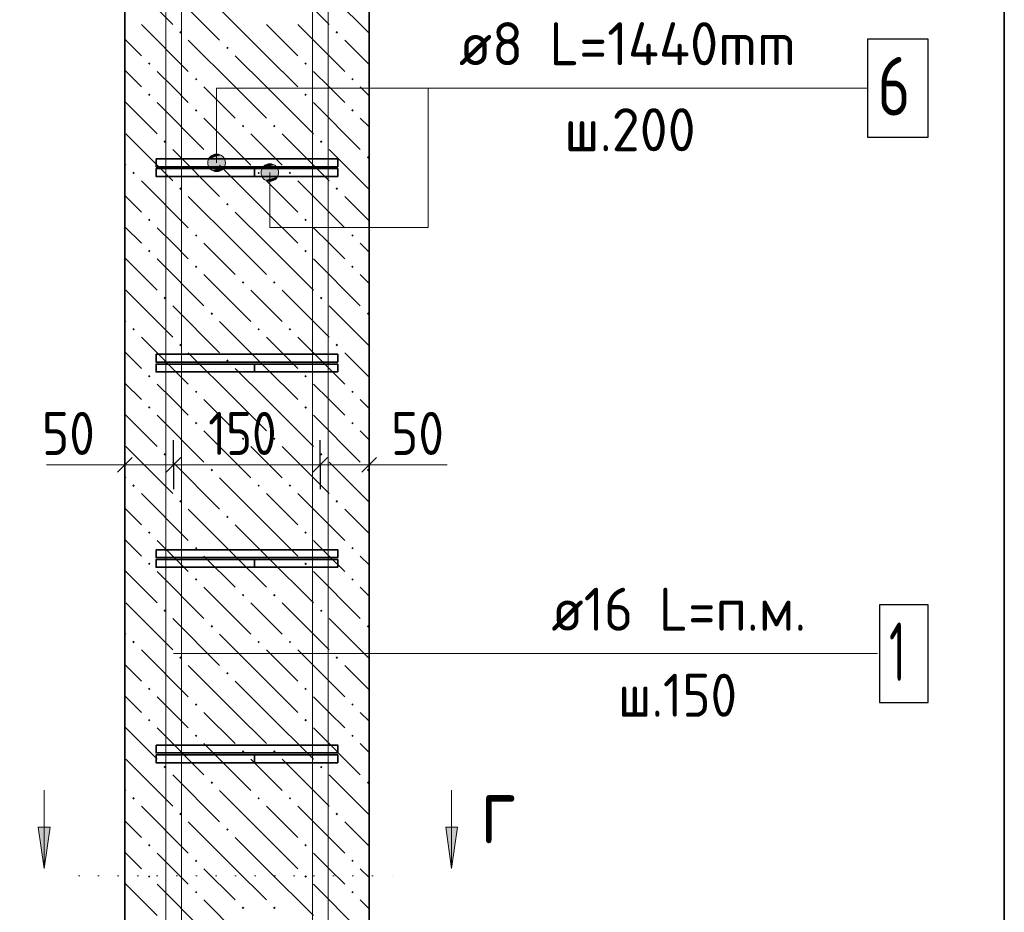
# Model space of a CAD drawing. Header units: millimetres. Extents: x 0 to 42000, y 0 to 29700.
# Tile 11 of 18: x 17947 to 22985, y 15616 to 20183. Entities that reach past the tile are written whole.
import ezdxf

# ---------------------------------------------------------------- set-up
doc = ezdxf.new("R2010")
doc.units = ezdxf.units.MM
doc.linetypes.add('______2', pattern=[270, 200, -70])
doc.linetypes.add('______9', pattern=[100, 0, -100])
for name, color, linetype, lineweight in [('S1 Продольная арматура', 52, 'Continuous', 25), ('Standard', 7, 'Continuous', 25), ('Позиционная метка линия выноска', 7, 'Continuous', 13), ('Размерная выноска', 7, 'Continuous', 13), ('Узлы символ', 7, 'Continuous', 25), ('Хомут', 52, 'Continuous', 25)]:
    doc.layers.add(name, color=color, linetype=linetype, lineweight=lineweight)
doc.layers.add('ЖБ Пилон', color=7, linetype='______2', lineweight=13, true_color=0xa0a0a0)
doc.styles.add('ISOCPEUR', font='txt')

msp = doc.modelspace()

# ---------------------------------------------------------------- hatches: boundary and pattern name
at = {"layer": 'ЖБ Пилон', "linetype": 'Continuous', "lineweight": 18, "transparency": 33554687}
for points in [[(18763.2, 20119.2), (18769.7, 20125.7), (18776.2, 20119.2), (18769.7, 20112.7)], [(19563.2, 20119.2), (19569.7, 20125.7), (19576.2, 20119.2), (19569.7, 20112.7)], [(19003.2, 20039.2), (19009.7, 20045.7), (19016.2, 20039.2), (19009.7, 20032.7)], [(18603.2, 19959.2), (18609.7, 19965.7), (18616.2, 19959.2), (18609.7, 19952.7)], [(19403.2, 19959.2), (19409.7, 19965.7), (19416.2, 19959.2), (19409.7, 19952.7)], [(18843.2, 19879.2), (18849.7, 19885.7), (18856.2, 19879.2), (18849.7, 19872.7)], [(19643.2, 19879.2), (19649.7, 19885.7), (19656.2, 19879.2), (19649.7, 19872.7)], [(18603.2, 19799.2), (18609.7, 19805.7), (18616.2, 19799.2), (18609.7, 19792.7)], [(19403.2, 19799.2), (19409.7, 19805.7), (19416.2, 19799.2), (19409.7, 19792.7)], [(18843.2, 19719.2), (18849.7, 19725.7), (18856.2, 19719.2), (18849.7, 19712.7)], [(19643.2, 19719.2), (19649.7, 19725.7), (19656.2, 19719.2), (19649.7, 19712.7)], [(19083.2, 19639.2), (19089.7, 19645.7), (19096.2, 19639.2), (19089.7, 19632.7)], [(19243.2, 19639.2), (19249.7, 19645.7), (19256.2, 19639.2), (19249.7, 19632.7)], [(18683.2, 19559.2), (18689.7, 19565.7), (18696.2, 19559.2), (18689.7, 19552.7)], [(19483.2, 19559.2), (19489.7, 19565.7), (19496.2, 19559.2), (19489.7, 19552.7)], [(18923.2, 19479.2), (18929.7, 19485.7), (18936.2, 19479.2), (18929.7, 19472.7)], [(19723.2, 19479.2), (19729.7, 19485.7), (19734.5, 19480.9), (19734.5, 19477.6), (19729.7, 19472.7)], [(18523.2, 19399.2), (18529.7, 19405.7), (18536.2, 19399.2), (18529.7, 19392.7)], [(19163.2, 19399.2), (19169.7, 19405.7), (19176.2, 19399.2), (19169.7, 19392.7)], [(19323.2, 19399.2), (19329.7, 19405.7), (19336.2, 19399.2), (19329.7, 19392.7)], [(18763.2, 19319.2), (18769.7, 19325.7), (18776.2, 19319.2), (18769.7, 19312.7)], [(19563.2, 19319.2), (19569.7, 19325.7), (19576.2, 19319.2), (19569.7, 19312.7)], [(19003.2, 19239.2), (19009.7, 19245.7), (19016.2, 19239.2), (19009.7, 19232.7)], [(18603.2, 19159.2), (18609.7, 19165.7), (18616.2, 19159.2), (18609.7, 19152.7)], [(19403.2, 19159.2), (19409.7, 19165.7), (19416.2, 19159.2), (19409.7, 19152.7)], [(18843.2, 19079.2), (18849.7, 19085.7), (18856.2, 19079.2), (18849.7, 19072.7)], [(19643.2, 19079.2), (19649.7, 19085.7), (19656.2, 19079.2), (19649.7, 19072.7)], [(18603.2, 18999.2), (18609.7, 19005.7), (18616.2, 18999.2), (18609.7, 18992.7)], [(19403.2, 18999.2), (19409.7, 19005.7), (19416.2, 18999.2), (19409.7, 18992.7)], [(18843.2, 18919.2), (18849.7, 18925.7), (18856.2, 18919.2), (18849.7, 18912.7)], [(19643.2, 18919.2), (19649.7, 18925.7), (19656.2, 18919.2), (19649.7, 18912.7)], [(19083.2, 18839.2), (19089.7, 18845.7), (19096.2, 18839.2), (19089.7, 18832.7)], [(19243.2, 18839.2), (19249.7, 18845.7), (19256.2, 18839.2), (19249.7, 18832.7)], [(18683.2, 18759.2), (18689.7, 18765.7), (18696.2, 18759.2), (18689.7, 18752.7)], [(19483.2, 18759.2), (19489.7, 18765.7), (19496.2, 18759.2), (19489.7, 18752.7)], [(18923.2, 18679.2), (18929.7, 18685.7), (18936.2, 18679.2), (18929.7, 18672.7)], [(19723.2, 18679.2), (19729.7, 18685.7), (19734.5, 18680.9), (19734.5, 18677.6), (19729.7, 18672.7)], [(18523.2, 18599.2), (18529.7, 18605.7), (18536.2, 18599.2), (18529.7, 18592.7)], [(19163.2, 18599.2), (19169.7, 18605.7), (19176.2, 18599.2), (19169.7, 18592.7)], [(19323.2, 18599.2), (19329.7, 18605.7), (19336.2, 18599.2), (19329.7, 18592.7)], [(18763.2, 18519.2), (18769.7, 18525.7), (18776.2, 18519.2), (18769.7, 18512.7)], [(19563.2, 18519.2), (19569.7, 18525.7), (19576.2, 18519.2), (19569.7, 18512.7)], [(19003.2, 18439.2), (19009.7, 18445.7), (19016.2, 18439.2), (19009.7, 18432.7)], [(18603.2, 18359.2), (18609.7, 18365.7), (18616.2, 18359.2), (18609.7, 18352.7)], [(19403.2, 18359.2), (19409.7, 18365.7), (19416.2, 18359.2), (19409.7, 18352.7)], [(18843.2, 18279.2), (18849.7, 18285.7), (18856.2, 18279.2), (18849.7, 18272.7)], [(19643.2, 18279.2), (19649.7, 18285.7), (19656.2, 18279.2), (19649.7, 18272.7)], [(18603.2, 18199.2), (18609.7, 18205.7), (18616.2, 18199.2), (18609.7, 18192.7)], [(19403.2, 18199.2), (19409.7, 18205.7), (19416.2, 18199.2), (19409.7, 18192.7)], [(18843.2, 18119.2), (18849.7, 18125.7), (18856.2, 18119.2), (18849.7, 18112.7)], [(19643.2, 18119.2), (19649.7, 18125.7), (19656.2, 18119.2), (19649.7, 18112.7)], [(19083.2, 18039.2), (19089.7, 18045.7), (19096.2, 18039.2), (19089.7, 18032.7)], [(19243.2, 18039.2), (19249.7, 18045.7), (19256.2, 18039.2), (19249.7, 18032.7)], [(18683.2, 17959.2), (18689.7, 17965.7), (18696.2, 17959.2), (18689.7, 17952.7)], [(19483.2, 17959.2), (19489.7, 17965.7), (19496.2, 17959.2), (19489.7, 17952.7)], [(18923.2, 17879.2), (18929.7, 17885.7), (18936.2, 17879.2), (18929.7, 17872.7)], [(19723.2, 17879.2), (19729.7, 17885.7), (19734.5, 17880.9), (19734.5, 17877.6), (19729.7, 17872.7)], [(18523.2, 17799.2), (18529.7, 17805.7), (18536.2, 17799.2), (18529.7, 17792.7)], [(19163.2, 17799.2), (19169.7, 17805.7), (19176.2, 17799.2), (19169.7, 17792.7)], [(19323.2, 17799.2), (19329.7, 17805.7), (19336.2, 17799.2), (19329.7, 17792.7)], [(18763.2, 17719.2), (18769.7, 17725.7), (18776.2, 17719.2), (18769.7, 17712.7)], [(19563.2, 17719.2), (19569.7, 17725.7), (19576.2, 17719.2), (19569.7, 17712.7)], [(19003.2, 17639.2), (19009.7, 17645.7), (19016.2, 17639.2), (19009.7, 17632.7)], [(18603.2, 17559.2), (18609.7, 17565.7), (18616.2, 17559.2), (18609.7, 17552.7)], [(19403.2, 17559.2), (19409.7, 17565.7), (19416.2, 17559.2), (19409.7, 17552.7)], [(18843.2, 17479.2), (18849.7, 17485.7), (18856.2, 17479.2), (18849.7, 17472.7)], [(19643.2, 17479.2), (19649.7, 17485.7), (19656.2, 17479.2), (19649.7, 17472.7)], [(18603.2, 17399.2), (18609.7, 17405.7), (18616.2, 17399.2), (18609.7, 17392.7)], [(19403.2, 17399.2), (19409.7, 17405.7), (19416.2, 17399.2), (19409.7, 17392.7)], [(18843.2, 17319.2), (18849.7, 17325.7), (18856.2, 17319.2), (18849.7, 17312.7)], [(19643.2, 17319.2), (19649.7, 17325.7), (19656.2, 17319.2), (19649.7, 17312.7)], [(19083.2, 17239.2), (19089.7, 17245.7), (19096.2, 17239.2), (19089.7, 17232.7)], [(19243.2, 17239.2), (19249.7, 17245.7), (19256.2, 17239.2), (19249.7, 17232.7)], [(18683.2, 17159.2), (18689.7, 17165.7), (18696.2, 17159.2), (18689.7, 17152.7)], [(19483.2, 17159.2), (19489.7, 17165.7), (19496.2, 17159.2), (19489.7, 17152.7)], [(18923.2, 17079.2), (18929.7, 17085.7), (18936.2, 17079.2), (18929.7, 17072.7)], [(19723.2, 17079.2), (19729.7, 17085.7), (19734.5, 17080.9), (19734.5, 17077.6), (19729.7, 17072.7)], [(18523.2, 16999.2), (18529.7, 17005.7), (18536.2, 16999.2), (18529.7, 16992.7)], [(19163.2, 16999.2), (19169.7, 17005.7), (19176.2, 16999.2), (19169.7, 16992.7)], [(19323.2, 16999.2), (19329.7, 17005.7), (19336.2, 16999.2), (19329.7, 16992.7)], [(18763.2, 16919.2), (18769.7, 16925.7), (18776.2, 16919.2), (18769.7, 16912.7)], [(19563.2, 16919.2), (19569.7, 16925.7), (19576.2, 16919.2), (19569.7, 16912.7)], [(19003.2, 16839.2), (19009.7, 16845.7), (19016.2, 16839.2), (19009.7, 16832.7)], [(18603.2, 16759.2), (18609.7, 16765.7), (18616.2, 16759.2), (18609.7, 16752.7)], [(19403.2, 16759.2), (19409.7, 16765.7), (19416.2, 16759.2), (19409.7, 16752.7)], [(18843.2, 16679.2), (18849.7, 16685.7), (18856.2, 16679.2), (18849.7, 16672.7)], [(19643.2, 16679.2), (19649.7, 16685.7), (19656.2, 16679.2), (19649.7, 16672.7)], [(18603.2, 16599.2), (18609.7, 16605.7), (18616.2, 16599.2), (18609.7, 16592.7)], [(19403.2, 16599.2), (19409.7, 16605.7), (19416.2, 16599.2), (19409.7, 16592.7)], [(18843.2, 16519.2), (18849.7, 16525.7), (18856.2, 16519.2), (18849.7, 16512.7)], [(19643.2, 16519.2), (19649.7, 16525.7), (19656.2, 16519.2), (19649.7, 16512.7)], [(19083.2, 16439.2), (19089.7, 16445.7), (19096.2, 16439.2), (19089.7, 16432.7)], [(19243.2, 16439.2), (19249.7, 16445.7), (19256.2, 16439.2), (19249.7, 16432.7)], [(18683.2, 16359.2), (18689.7, 16365.7), (18696.2, 16359.2), (18689.7, 16352.7)], [(19483.2, 16359.2), (19489.7, 16365.7), (19496.2, 16359.2), (19489.7, 16352.7)], [(18923.2, 16279.2), (18929.7, 16285.7), (18936.2, 16279.2), (18929.7, 16272.7)], [(19723.2, 16279.2), (19729.7, 16285.7), (19734.5, 16280.9), (19734.5, 16277.6), (19729.7, 16272.7)], [(18523.2, 16199.2), (18529.7, 16205.7), (18536.2, 16199.2), (18529.7, 16192.7)], [(19163.2, 16199.2), (19169.7, 16205.7), (19176.2, 16199.2), (19169.7, 16192.7)], [(19323.2, 16199.2), (19329.7, 16205.7), (19336.2, 16199.2), (19329.7, 16192.7)], [(18763.2, 16119.2), (18769.7, 16125.7), (18776.2, 16119.2), (18769.7, 16112.7)], [(19563.2, 16119.2), (19569.7, 16125.7), (19576.2, 16119.2), (19569.7, 16112.7)], [(19003.2, 16039.2), (19009.7, 16045.7), (19016.2, 16039.2), (19009.7, 16032.7)], [(18603.2, 15959.2), (18609.7, 15965.7), (18616.2, 15959.2), (18609.7, 15952.7)], [(19403.2, 15959.2), (19409.7, 15965.7), (19416.2, 15959.2), (19409.7, 15952.7)], [(18843.2, 15879.2), (18849.7, 15885.7), (18856.2, 15879.2), (18849.7, 15872.7)], [(19643.2, 15879.2), (19649.7, 15885.7), (19656.2, 15879.2), (19649.7, 15872.7)], [(18603.2, 15799.2), (18609.7, 15805.7), (18616.2, 15799.2), (18609.7, 15792.7)], [(19403.2, 15799.2), (19409.7, 15805.7), (19416.2, 15799.2), (19409.7, 15792.7)], [(18843.2, 15719.2), (18849.7, 15725.7), (18856.2, 15719.2), (18849.7, 15712.7)], [(19643.2, 15719.2), (19649.7, 15725.7), (19656.2, 15719.2), (19649.7, 15712.7)], [(19083.2, 15639.2), (19089.7, 15645.7), (19096.2, 15639.2), (19089.7, 15632.7)], [(19243.2, 15639.2), (19249.7, 15645.7), (19256.2, 15639.2), (19249.7, 15632.7)]]:
    msp.add_hatch(color=7, dxfattribs=at).paths.add_polyline_path(points, flags=16)
at = {"layer": 'Позиционная метка линия выноска', "linetype": 'Continuous', "lineweight": 13, "transparency": 33554687}
for points in [[(18932, 19490), (18977, 19490), (18954.5, 19496.3)], [(18993.2, 19473.8), (18915.8, 19473.8), (18909.5, 19451.3)], [(18993.2, 19473.8), (18909.5, 19451.3), (18999.5, 19451.3)], [(18999.5, 19451.3), (18909.5, 19451.3), (18915.8, 19428.8)], [(18977, 19490), (18932, 19490), (18915.8, 19473.8)], [(18977, 19490), (18915.8, 19473.8), (18993.2, 19473.8)], [(18999.5, 19451.3), (18915.8, 19428.8), (18993.2, 19428.8)], [(19204.2, 19440), (19249.2, 19440), (19226.7, 19446.3)], [(18993.2, 19428.8), (18915.8, 19428.8), (18932, 19412.6)], [(18993.2, 19428.8), (18932, 19412.6), (18977, 19412.6)], [(18977, 19412.6), (18932, 19412.6), (18954.5, 19406.3)], [(19181.7, 19401.3), (19271.7, 19401.3), (19265.4, 19423.8)], [(19181.7, 19401.3), (19265.4, 19423.8), (19188, 19423.8)], [(19188, 19378.8), (19271.7, 19401.3), (19181.7, 19401.3)], [(19188, 19423.8), (19265.4, 19423.8), (19249.2, 19440)], [(19188, 19423.8), (19249.2, 19440), (19204.2, 19440)], [(19188, 19378.8), (19265.4, 19378.8), (19271.7, 19401.3)], [(19204.2, 19362.6), (19265.4, 19378.8), (19188, 19378.8)], [(19204.2, 19362.6), (19249.2, 19362.6), (19265.4, 19378.8)], [(19249.2, 19362.6), (19204.2, 19362.6), (19226.7, 19356.3)]]:
    msp.add_hatch(color=7, dxfattribs=at).paths.add_polyline_path(points)
at = {"layer": 'Узлы символ', "linetype": 'Continuous', "lineweight": 13, "transparency": 33554687}
for points in [[(18102.3, 16051), (18072.3, 15841), (18042.3, 16051)], [(20186.6, 16051), (20156.6, 15841), (20126.6, 16051)]]:
    msp.add_hatch(color=7, dxfattribs=at).paths.add_polyline_path(points, flags=16)

# ---------------------------------------------------------------- linework, layer by layer
at = {"layer": 'S1 Продольная арматура', "color": 7, "linetype": 'Continuous', "lineweight": 18, "transparency": 33554687}
for points in [[(19444.5, 6051.3), (19444.5, 24376.3), (19439.3, 24413.9), (19426.8, 24452), (19407.2, 24486.8), (19383.5, 24515.2), (19355.1, 24538.9), (19320.2, 24558.5), (19282.2, 24571), (19244.6, 24576.3), (15944.5, 24576.3), (15944.5, 24656.3), (19250.1, 24656.3), (19300.3, 24649.3), (19352.6, 24632), (19400.7, 24605.1), (19440.3, 24572), (19473.4, 24532.4), (19500.3, 24484.3), (19517.6, 24432.1), (19524.5, 24381.8), (19524.5, 6051.3), (19444.5, 6051.3)], [(19444.5, 6051.3), (19444.5, 24376.3), (19439.3, 24413.9), (19426.8, 24452), (19407.2, 24486.8), (19383.5, 24515.2), (19355.1, 24538.9), (19320.2, 24558.5), (19282.2, 24571), (19244.6, 24576.3), (15944.5, 24576.3), (15944.5, 24656.3), (19250.1, 24656.3), (19300.3, 24649.3), (19352.6, 24632), (19400.7, 24605.1), (19440.3, 24572), (19473.4, 24532.4), (19500.3, 24484.3), (19517.6, 24432.1), (19524.5, 24381.8), (19524.5, 6051.3), (19444.5, 6051.3)], [(19444.5, 6051.3), (19444.5, 24376.3), (19439.3, 24413.9), (19426.8, 24452), (19407.2, 24486.8), (19383.5, 24515.2), (19355.1, 24538.9), (19320.2, 24558.5), (19282.2, 24571), (19244.6, 24576.3), (15944.5, 24576.3), (15944.5, 24656.3), (19250.1, 24656.3), (19300.3, 24649.3), (19352.6, 24632), (19400.7, 24605.1), (19440.3, 24572), (19473.4, 24532.4), (19500.3, 24484.3), (19517.6, 24432.1), (19524.5, 24381.8), (19524.5, 6051.3), (19444.5, 6051.3)], [(19444.5, 6051.3), (19444.5, 24376.3), (19439.3, 24413.9), (19426.8, 24452), (19407.2, 24486.8), (19383.5, 24515.2), (19355.1, 24538.9), (19320.2, 24558.5), (19282.2, 24571), (19244.6, 24576.3), (15944.5, 24576.3), (15944.5, 24656.3), (19250.1, 24656.3), (19300.3, 24649.3), (19352.6, 24632), (19400.7, 24605.1), (19440.3, 24572), (19473.4, 24532.4), (19500.3, 24484.3), (19517.6, 24432.1), (19524.5, 24381.8), (19524.5, 6051.3), (19444.5, 6051.3)], [(18694.5, 6051.3), (18694.5, 24381.8), (18701.5, 24432.1), (18718.8, 24484.3), (18745.7, 24532.4), (18778.8, 24572), (18818.4, 24605.1), (18866.5, 24632), (18918.8, 24649.3), (18969, 24656.3), (22274.5, 24656.3), (22274.5, 24576.3), (18974.5, 24576.3), (18936.9, 24571), (18898.9, 24558.5), (18864, 24538.9), (18835.6, 24515.2), (18811.9, 24486.8), (18792.3, 24452), (18779.8, 24413.9), (18774.5, 24376.3), (18774.5, 6051.3), (18694.5, 6051.3)], [(18694.5, 6051.3), (18694.5, 24381.8), (18701.5, 24432.1), (18718.8, 24484.3), (18745.7, 24532.4), (18778.8, 24572), (18818.4, 24605.1), (18866.5, 24632), (18918.8, 24649.3), (18969, 24656.3), (22274.5, 24656.3), (22274.5, 24576.3), (18974.5, 24576.3), (18936.9, 24571), (18898.9, 24558.5), (18864, 24538.9), (18835.6, 24515.2), (18811.9, 24486.8), (18792.3, 24452), (18779.8, 24413.9), (18774.5, 24376.3), (18774.5, 6051.3), (18694.5, 6051.3)], [(18694.5, 6051.3), (18694.5, 24381.8), (18701.5, 24432.1), (18718.8, 24484.3), (18745.7, 24532.4), (18778.8, 24572), (18818.4, 24605.1), (18866.5, 24632), (18918.8, 24649.3), (18969, 24656.3), (22274.5, 24656.3), (22274.5, 24576.3), (18974.5, 24576.3), (18936.9, 24571), (18898.9, 24558.5), (18864, 24538.9), (18835.6, 24515.2), (18811.9, 24486.8), (18792.3, 24452), (18779.8, 24413.9), (18774.5, 24376.3), (18774.5, 6051.3), (18694.5, 6051.3)], [(18694.5, 6051.3), (18694.5, 24381.8), (18701.5, 24432.1), (18718.8, 24484.3), (18745.7, 24532.4), (18778.8, 24572), (18818.4, 24605.1), (18866.5, 24632), (18918.8, 24649.3), (18969, 24656.3), (22274.5, 24656.3), (22274.5, 24576.3), (18974.5, 24576.3), (18936.9, 24571), (18898.9, 24558.5), (18864, 24538.9), (18835.6, 24515.2), (18811.9, 24486.8), (18792.3, 24452), (18779.8, 24413.9), (18774.5, 24376.3), (18774.5, 6051.3), (18694.5, 6051.3)]]:
    msp.add_lwpolyline(points, dxfattribs=at)
at = {"layer": 'S1 Продольная арматура', "color": 7, "linetype": 'Continuous', "lineweight": 25, "transparency": 33554687}
msp.add_lwpolyline([(22345.4, 16689.5), (22595.4, 16689.5), (22595.4, 17189.5), (22345.4, 17189.5), (22345.4, 16689.5)], dxfattribs=at)
at = {"layer": 'Standard', "color": 7, "linetype": 'Continuous', "lineweight": -3, "transparency": 33554687}
for p, q in [((18484.5, 17906.3), (18484.5, 18031.3)), ((18734.5, 17906.3), (18734.5, 18031.3)), ((19484.5, 17906.3), (19484.5, 18031.3)), ((19734.5, 17906.3), (19734.5, 18031.3)), ((18484.5, 17906.3), (18484.5, 17781.3)), ((18484.5, 17906.3), (18484.5, 17906.3)), ((18734.5, 17906.3), (18734.5, 17781.3)), ((18734.5, 17906.3), (18734.5, 17906.3)), ((19484.5, 17906.3), (19484.5, 17781.3)), ((19484.5, 17906.3), (19484.5, 17905.8)), ((19734.5, 17906.3), (19734.5, 17781.3)), ((19734.5, 17906.3), (19734.5, 17906.3))]:
    msp.add_line(p, q, dxfattribs=at)
at = {"layer": 'Standard', "color": 7, "linetype": 'Continuous', "lineweight": 25, "transparency": 33554687}
for p, q in [((18447, 17868.8), (18522, 17943.8)), ((18697, 17868.8), (18772, 17943.8)), ((19447, 17868.8), (19522, 17943.8)), ((19697, 17868.8), (19772, 17943.8))]:
    msp.add_line(p, q, dxfattribs=at)
at = {"layer": 'Standard', "color": 7, "linetype": 'Continuous', "lineweight": 13, "transparency": 33554687}
for p, q in [((18484.5, 17906.3), (18409.5, 17906.3)), ((18484.5, 17906.3), (18734.5, 17906.3)), ((18734.5, 17906.3), (19484.5, 17906.3)), ((19484.5, 17906.3), (19734.5, 17906.3)), ((19734.5, 17906.3), (19809.5, 17906.3))]:
    msp.add_line(p, q, dxfattribs=at)
at = {"layer": 'Standard', "color": 254, "linetype": 'Continuous', "lineweight": 35, "true_color": 0xc4c4ff, "transparency": 33554687}
msp.add_lwpolyline([(15234.5, 2051.3), (22984.5, 2051.3), (22984.5, 29200)], dxfattribs=at)
at = {"layer": 'ЖБ Пилон', "color": 7, "linetype": 'Continuous', "lineweight": 35, "transparency": 33554687}
for p, q in [((18484.5, 23951.3), (18484.5, 6051.3)), ((19734.5, 6051.3), (19734.5, 23951.3))]:
    msp.add_line(p, q, dxfattribs=at)
at = {"layer": 'ЖБ Пилон', "color": 9, "linetype": 'Continuous', "lineweight": 18, "true_color": 0xc7c7c7, "transparency": 33554687}
for p, q in [((18489.7, 20399.2), (18729.7, 20159.2)), ((19289.7, 20399.2), (19529.7, 20159.2)), ((18729.7, 20319.2), (18969.7, 20079.2)), ((19529.7, 20319.2), (19734.5, 20114.4)), ((19209.7, 19999.2), (18969.7, 20239.2)), ((18569.7, 20159.2), (18809.7, 19919.2)), ((19209.7, 20159.2), (19369.7, 19999.2)), ((19369.7, 20159.2), (19609.7, 19919.2)), ((18484.5, 20084.4), (18569.7, 19999.2)), ((19049.7, 19839.2), (18809.7, 20079.2)), ((19734.5, 19954.4), (19609.7, 20079.2)), ((19049.7, 19999.2), (19209.7, 19839.2)), ((19209.7, 19999.2), (19369.7, 19839.2)), ((18484.5, 19924.4), (18569.7, 19839.2)), ((18729.7, 19839.2), (18649.7, 19919.2)), ((19529.7, 19839.2), (19449.7, 19919.2)), ((18809.7, 19759.2), (18729.7, 19839.2)), ((18889.7, 19839.2), (19049.7, 19679.2)), ((19049.7, 19839.2), (19209.7, 19679.2)), ((19209.7, 19839.2), (19449.7, 19599.2)), ((19609.7, 19759.2), (19529.7, 19839.2)), ((19689.7, 19839.2), (19734.5, 19794.4)), ((18484.5, 19764.4), (18649.7, 19599.2)), ((18649.7, 19759.2), (18889.7, 19519.2)), ((19449.7, 19759.2), (19689.7, 19519.2)), ((18889.7, 19679.2), (19129.7, 19439.2)), ((19689.7, 19679.2), (19734.5, 19634.4)), ((18489.7, 19599.2), (18729.7, 19359.2)), ((19209.7, 19519.2), (19129.7, 19599.2)), ((19289.7, 19599.2), (19529.7, 19359.2)), ((18729.7, 19519.2), (18969.7, 19279.2)), ((19289.7, 19439.2), (19209.7, 19519.2)), ((19529.7, 19519.2), (19734.5, 19314.4)), ((18489.7, 19439.2), (18484.5, 19444.4)), ((19209.7, 19199.2), (18969.7, 19439.2)), ((18569.7, 19359.2), (18809.7, 19119.2)), ((19209.7, 19359.2), (19369.7, 19199.2)), ((19369.7, 19359.2), (19609.7, 19119.2)), ((18484.5, 19284.4), (18569.7, 19199.2)), ((19049.7, 19039.2), (18809.7, 19279.2)), ((19734.5, 19154.4), (19609.7, 19279.2)), ((19049.7, 19199.2), (19209.7, 19039.2)), ((19209.7, 19199.2), (19369.7, 19039.2)), ((18484.5, 19124.4), (18569.7, 19039.2)), ((18729.7, 19039.2), (18649.7, 19119.2)), ((19529.7, 19039.2), (19449.7, 19119.2)), ((18809.7, 18959.2), (18729.7, 19039.2)), ((18889.7, 19039.2), (19049.7, 18879.2)), ((19049.7, 19039.2), (19209.7, 18879.2)), ((19209.7, 19039.2), (19449.7, 18799.2)), ((19609.7, 18959.2), (19529.7, 19039.2)), ((19689.7, 19039.2), (19734.5, 18994.4)), ((18484.5, 18964.4), (18649.7, 18799.2)), ((18649.7, 18959.2), (18889.7, 18719.2)), ((19449.7, 18959.2), (19689.7, 18719.2)), ((18889.7, 18879.2), (19129.7, 18639.2)), ((19689.7, 18879.2), (19734.5, 18834.4)), ((18489.7, 18799.2), (18729.7, 18559.2)), ((19209.7, 18719.2), (19129.7, 18799.2)), ((19289.7, 18799.2), (19529.7, 18559.2)), ((18729.7, 18719.2), (18969.7, 18479.2)), ((19289.7, 18639.2), (19209.7, 18719.2)), ((19529.7, 18719.2), (19734.5, 18514.4)), ((18489.7, 18639.2), (18484.5, 18644.4)), ((19209.7, 18399.2), (18969.7, 18639.2)), ((18569.7, 18559.2), (18809.7, 18319.2)), ((19209.7, 18559.2), (19369.7, 18399.2)), ((19369.7, 18559.2), (19609.7, 18319.2)), ((18484.5, 18484.4), (18569.7, 18399.2)), ((19049.7, 18239.2), (18809.7, 18479.2)), ((19734.5, 18354.4), (19609.7, 18479.2)), ((19049.7, 18399.2), (19209.7, 18239.2)), ((19209.7, 18399.2), (19369.7, 18239.2)), ((18484.5, 18324.4), (18569.7, 18239.2)), ((18729.7, 18239.2), (18649.7, 18319.2)), ((19529.7, 18239.2), (19449.7, 18319.2)), ((18809.7, 18159.2), (18729.7, 18239.2)), ((18889.7, 18239.2), (19049.7, 18079.2)), ((19049.7, 18239.2), (19209.7, 18079.2)), ((19209.7, 18239.2), (19449.7, 17999.2)), ((19609.7, 18159.2), (19529.7, 18239.2)), ((19689.7, 18239.2), (19734.5, 18194.4)), ((18484.5, 18164.4), (18649.7, 17999.2)), ((18649.7, 18159.2), (18889.7, 17919.2)), ((19449.7, 18159.2), (19689.7, 17919.2)), ((18889.7, 18079.2), (19129.7, 17839.2)), ((19689.7, 18079.2), (19734.5, 18034.4)), ((18489.7, 17999.2), (18729.7, 17759.2)), ((19209.7, 17919.2), (19129.7, 17999.2)), ((19289.7, 17999.2), (19529.7, 17759.2)), ((18729.7, 17919.2), (18969.7, 17679.2)), ((19289.7, 17839.2), (19209.7, 17919.2)), ((19529.7, 17919.2), (19734.5, 17714.4)), ((18489.7, 17839.2), (18484.5, 17844.4)), ((19209.7, 17599.2), (18969.7, 17839.2)), ((18569.7, 17759.2), (18809.7, 17519.2)), ((19209.7, 17759.2), (19369.7, 17599.2)), ((19369.7, 17759.2), (19609.7, 17519.2)), ((18484.5, 17684.4), (18569.7, 17599.2)), ((19049.7, 17439.2), (18809.7, 17679.2)), ((19734.5, 17554.4), (19609.7, 17679.2)), ((19049.7, 17599.2), (19209.7, 17439.2)), ((19209.7, 17599.2), (19369.7, 17439.2)), ((18484.5, 17524.4), (18569.7, 17439.2)), ((18729.7, 17439.2), (18649.7, 17519.2)), ((19529.7, 17439.2), (19449.7, 17519.2)), ((18809.7, 17359.2), (18729.7, 17439.2)), ((18889.7, 17439.2), (19049.7, 17279.2)), ((19049.7, 17439.2), (19209.7, 17279.2)), ((19209.7, 17439.2), (19449.7, 17199.2)), ((19609.7, 17359.2), (19529.7, 17439.2)), ((19689.7, 17439.2), (19734.5, 17394.4)), ((18484.5, 17364.4), (18649.7, 17199.2)), ((18649.7, 17359.2), (18889.7, 17119.2)), ((19449.7, 17359.2), (19689.7, 17119.2)), ((18889.7, 17279.2), (19129.7, 17039.2)), ((19689.7, 17279.2), (19734.5, 17234.4)), ((18489.7, 17199.2), (18729.7, 16959.2)), ((19209.7, 17119.2), (19129.7, 17199.2)), ((19289.7, 17199.2), (19529.7, 16959.2)), ((18729.7, 17119.2), (18969.7, 16879.2)), ((19289.7, 17039.2), (19209.7, 17119.2)), ((19529.7, 17119.2), (19734.5, 16914.4)), ((18489.7, 17039.2), (18484.5, 17044.4)), ((19209.7, 16799.2), (18969.7, 17039.2)), ((18569.7, 16959.2), (18809.7, 16719.2)), ((19209.7, 16959.2), (19369.7, 16799.2)), ((19369.7, 16959.2), (19609.7, 16719.2)), ((18484.5, 16884.4), (18569.7, 16799.2)), ((19049.7, 16639.2), (18809.7, 16879.2)), ((19734.5, 16754.4), (19609.7, 16879.2)), ((19049.7, 16799.2), (19209.7, 16639.2)), ((19209.7, 16799.2), (19369.7, 16639.2)), ((18484.5, 16724.4), (18569.7, 16639.2)), ((18729.7, 16639.2), (18649.7, 16719.2)), ((19529.7, 16639.2), (19449.7, 16719.2)), ((18809.7, 16559.2), (18729.7, 16639.2)), ((18889.7, 16639.2), (19049.7, 16479.2)), ((19049.7, 16639.2), (19209.7, 16479.2)), ((19209.7, 16639.2), (19449.7, 16399.2)), ((19609.7, 16559.2), (19529.7, 16639.2)), ((19689.7, 16639.2), (19734.5, 16594.4)), ((18484.5, 16564.4), (18649.7, 16399.2)), ((18649.7, 16559.2), (18889.7, 16319.2)), ((19449.7, 16559.2), (19689.7, 16319.2)), ((18889.7, 16479.2), (19129.7, 16239.2)), ((19689.7, 16479.2), (19734.5, 16434.4)), ((18489.7, 16399.2), (18729.7, 16159.2)), ((19209.7, 16319.2), (19129.7, 16399.2)), ((19289.7, 16399.2), (19529.7, 16159.2)), ((18729.7, 16319.2), (18969.7, 16079.2)), ((19289.7, 16239.2), (19209.7, 16319.2)), ((19529.7, 16319.2), (19734.5, 16114.4)), ((18489.7, 16239.2), (18484.5, 16244.4)), ((19209.7, 15999.2), (18969.7, 16239.2)), ((18569.7, 16159.2), (18809.7, 15919.2)), ((19209.7, 16159.2), (19369.7, 15999.2)), ((19369.7, 16159.2), (19609.7, 15919.2)), ((18484.5, 16084.4), (18569.7, 15999.2)), ((19049.7, 15839.2), (18809.7, 16079.2)), ((19734.5, 15954.4), (19609.7, 16079.2)), ((19049.7, 15999.2), (19209.7, 15839.2)), ((19209.7, 15999.2), (19369.7, 15839.2)), ((18484.5, 15924.4), (18569.7, 15839.2)), ((18729.7, 15839.2), (18649.7, 15919.2)), ((19529.7, 15839.2), (19449.7, 15919.2)), ((18809.7, 15759.2), (18729.7, 15839.2)), ((18889.7, 15839.2), (19049.7, 15679.2)), ((19049.7, 15839.2), (19209.7, 15679.2)), ((19209.7, 15839.2), (19449.7, 15599.2)), ((19609.7, 15759.2), (19529.7, 15839.2)), ((19689.7, 15839.2), (19734.5, 15794.4)), ((18484.5, 15764.4), (18649.7, 15599.2)), ((18649.7, 15759.2), (18889.7, 15519.2)), ((19449.7, 15759.2), (19689.7, 15519.2)), ((18889.7, 15679.2), (19129.7, 15439.2)), ((19689.7, 15679.2), (19734.5, 15634.4))]:
    msp.add_line(p, q, dxfattribs=at)
at = {"layer": 'Позиционная метка линия выноска', "color": 7, "linetype": 'Continuous', "lineweight": 13, "transparency": 33554687}
for p, q in [((18954.5, 19496.3), (18954.5, 19496.3)), ((18909.5, 19451.3), (18909.5, 19451.3)), ((18999.5, 19451.3), (18999.5, 19451.3)), ((19226.7, 19446.3), (19226.7, 19446.3)), ((18954.5, 19406.3), (18954.5, 19406.3)), ((19181.7, 19401.3), (19181.7, 19401.3)), ((19271.7, 19401.3), (19271.7, 19401.3)), ((19226.7, 19356.3), (19226.7, 19356.3)), ((18734.5, 16939.5), (22335.3, 16939.5))]:
    msp.add_line(p, q, dxfattribs=at)
for points in [[(22285.4, 19833), (18954.5, 19833), (18954.5, 19451.3)], [(20037.5, 19833), (20037.5, 19119.5), (19226.7, 19119.5), (19226.7, 19401.3)]]:
    msp.add_lwpolyline(points, dxfattribs=at)
for centre in [(18954.5, 19451.3), (19226.7, 19401.3)]:
    msp.add_circle(centre, 45, dxfattribs=at)
at = {"layer": 'Размерная выноска', "color": 7, "linetype": 'Continuous', "lineweight": 13, "transparency": 33554687}
for p, q in [((18484.5, 17906.3), (18084.5, 17906.3)), ((20134.5, 17906.3), (19734.5, 17906.3))]:
    msp.add_line(p, q, dxfattribs=at)
at = {"layer": 'Узлы символ', "color": 7, "linetype": 'Continuous', "lineweight": 13, "transparency": 33554687}
for p, q in [((18072.3, 15841), (18072.3, 16241)), ((20156.6, 15841), (20156.6, 16241)), ((18072.3, 15841), (18042.3, 16051)), ((18042.3, 16051), (18102.3, 16051)), ((18072.3, 16051), (18072.3, 16066)), ((18102.3, 16051), (18072.3, 15841)), ((20156.6, 15841), (20126.6, 16051)), ((20126.6, 16051), (20186.6, 16051)), ((20156.6, 16051), (20156.6, 16066)), ((20186.6, 16051), (20156.6, 15841)), ((18072.3, 15841), (18072.3, 15841)), ((18072.3, 15841), (18072.3, 15841)), ((18072.3, 15841), (18072.3, 15841)), ((20156.6, 15841), (20156.6, 15841)), ((20156.6, 15841), (20156.6, 15841)), ((20156.6, 15841), (20156.6, 15841))]:
    msp.add_line(p, q, dxfattribs=at)
at = {"layer": 'Узлы символ', "color": 7, "linetype": '______9', "lineweight": 13, "transparency": 33554687}
msp.add_line((18250.8, 15802.4), (19950.8, 15802.4), dxfattribs=at)
at = {"layer": 'Хомут', "color": 7, "linetype": 'Continuous', "lineweight": 25, "transparency": 33554687}
msp.add_lwpolyline([(22285.4, 19583), (22595.4, 19583), (22595.4, 20083), (22285.4, 20083), (22285.4, 19583)], dxfattribs=at)
at = {"layer": 'Хомут', "color": 7, "linetype": 'Continuous', "lineweight": 35, "transparency": 33554687}
for points in [[(18644.5, 19471.3), (19574.5, 19471.3), (19574.5, 19431.3), (18644.5, 19431.3), (18644.5, 19471.3)], [(18644.5, 19471.3), (19574.5, 19471.3), (19574.5, 19431.3), (18644.5, 19431.3), (18644.5, 19471.3)], [(19574.5, 19381.3), (18644.5, 19381.3), (18644.5, 19421.3), (19574.5, 19421.3), (19574.5, 19381.3)], [(19574.5, 19381.3), (18644.5, 19381.3), (18644.5, 19421.3), (19574.5, 19421.3), (19574.5, 19381.3)], [(19574.5, 19381.3), (19148, 19381.3), (19148, 19421.3), (19574.5, 19421.3), (19574.5, 19381.3)], [(19574.5, 19381.3), (19148, 19381.3), (19148, 19421.3), (19574.5, 19421.3), (19574.5, 19381.3)], [(18644.5, 18471.3), (19574.5, 18471.3), (19574.5, 18431.3), (18644.5, 18431.3), (18644.5, 18471.3)], [(18644.5, 18471.3), (19574.5, 18471.3), (19574.5, 18431.3), (18644.5, 18431.3), (18644.5, 18471.3)], [(19574.5, 18381.3), (18644.5, 18381.3), (18644.5, 18421.3), (19574.5, 18421.3), (19574.5, 18381.3)], [(19574.5, 18381.3), (18644.5, 18381.3), (18644.5, 18421.3), (19574.5, 18421.3), (19574.5, 18381.3)], [(19574.5, 18381.3), (19148, 18381.3), (19148, 18421.3), (19574.5, 18421.3), (19574.5, 18381.3)], [(19574.5, 18381.3), (19148, 18381.3), (19148, 18421.3), (19574.5, 18421.3), (19574.5, 18381.3)], [(18644.5, 17471.3), (19574.5, 17471.3), (19574.5, 17431.3), (18644.5, 17431.3), (18644.5, 17471.3)], [(18644.5, 17471.3), (19574.5, 17471.3), (19574.5, 17431.3), (18644.5, 17431.3), (18644.5, 17471.3)], [(19574.5, 17381.3), (18644.5, 17381.3), (18644.5, 17421.3), (19574.5, 17421.3), (19574.5, 17381.3)], [(19574.5, 17381.3), (18644.5, 17381.3), (18644.5, 17421.3), (19574.5, 17421.3), (19574.5, 17381.3)], [(19574.5, 17381.3), (19148, 17381.3), (19148, 17421.3), (19574.5, 17421.3), (19574.5, 17381.3)], [(19574.5, 17381.3), (19148, 17381.3), (19148, 17421.3), (19574.5, 17421.3), (19574.5, 17381.3)], [(18644.5, 16471.3), (19574.5, 16471.3), (19574.5, 16431.3), (18644.5, 16431.3), (18644.5, 16471.3)], [(18644.5, 16471.3), (19574.5, 16471.3), (19574.5, 16431.3), (18644.5, 16431.3), (18644.5, 16471.3)], [(19574.5, 16381.3), (18644.5, 16381.3), (18644.5, 16421.3), (19574.5, 16421.3), (19574.5, 16381.3)], [(19574.5, 16381.3), (18644.5, 16381.3), (18644.5, 16421.3), (19574.5, 16421.3), (19574.5, 16381.3)], [(19574.5, 16381.3), (19148, 16381.3), (19148, 16421.3), (19574.5, 16421.3), (19574.5, 16381.3)], [(19574.5, 16381.3), (19148, 16381.3), (19148, 16421.3), (19574.5, 16421.3), (19574.5, 16381.3)]]:
    msp.add_lwpolyline(points, dxfattribs=at)

# ---------------------------------------------------------------- texts
at = {"layer": 'S1 Продольная арматура', "color": 7, "linetype": 'Continuous', "lineweight": 13, "transparency": 33554687, "attachment_point": 7, "style": 'ISOCPEUR'}
for s, insert, char_height, width in [('\\W0.94;ø16 L=п.м. ', (20667.4, 17056.8), 220, 1599.154), ('\\W0.56;1', (22395.4, 16799.5), 300, 233.333), ('\\W0.90;ш.150 ', (21008.4, 16616.8), 220, 912.893)]:
    msp.add_mtext(s, dxfattribs=dict(at, insert=insert, char_height=char_height, width=width))
at = {"layer": 'Standard', "color": 7, "linetype": 'Continuous', "lineweight": 25, "transparency": 33554687, "char_height": 220, "attachment_point": 7, "style": 'ISOCPEUR'}
for s, insert, width in [('\\W0.87;50', (18061, 17956.3), 403.924), ('\\W0.83;150', (18911.5, 17956.3), 508.579), ('\\W0.87;50', (19847, 17956.3), 403.94)]:
    msp.add_mtext(s, dxfattribs=dict(at, insert=insert, width=width))
at = {"layer": 'Узлы символ', "color": 7, "linetype": 'Continuous', "lineweight": 35, "transparency": 33554687, "insert": (20306.6, 15969.3), "char_height": 350, "width": 380.819, "attachment_point": 7, "style": 'ISOCPEUR'}
msp.add_mtext('\\W0.78;г', dxfattribs=at)
at = {"layer": 'Хомут', "color": 7, "linetype": 'Continuous', "lineweight": 13, "transparency": 33554687, "attachment_point": 7, "style": 'ISOCPEUR'}
for s, insert, char_height, width in [('\\W0.96;ø8 L=1440mm ', (20194.6, 19950.4), 220, 2040.489), ('\\W0.78;6', (22335.4, 19693), 300, 326.426), ('\\W0.95;ш.200 ', (20733.6, 19510.4), 220, 962.136)]:
    msp.add_mtext(s, dxfattribs=dict(at, insert=insert, char_height=char_height, width=width))

doc.saveas('drawing.dxf')
